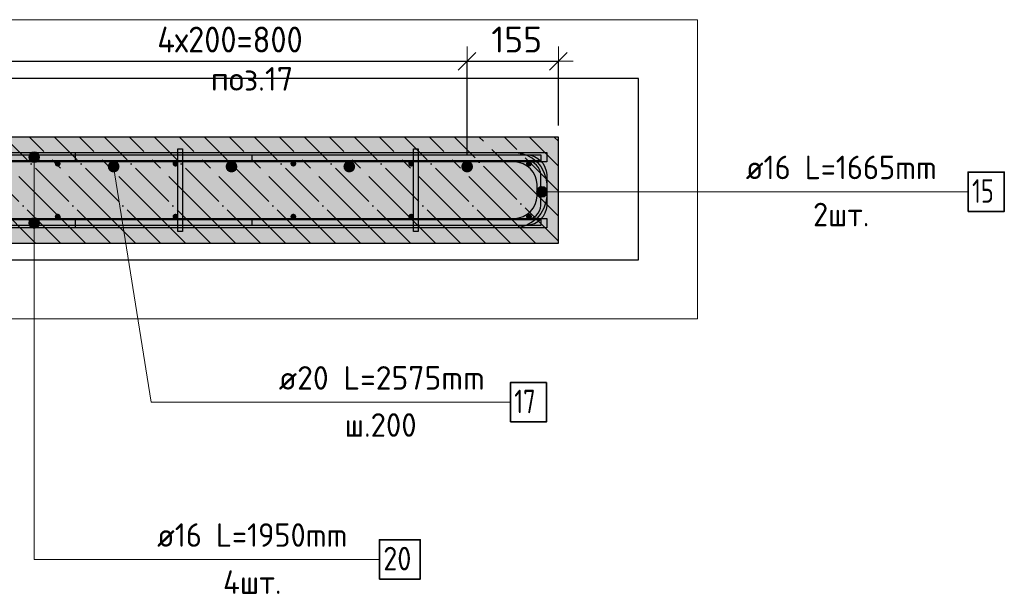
# Model space of a CAD drawing. Header units: millimetres. Extents: x -2258 to 68686, y -2266 to 30725.
# Tile 55 of 83: x 26338 to 28010, y 24871 to 25847. Entities that reach past the tile are written whole.
import ezdxf

# ---------------------------------------------------------------- set-up
doc = ezdxf.new("R2010")
doc.units = ezdxf.units.MM
doc.header["$PDMODE"] = 65
doc.linetypes.add('______11', pattern=[100, 80, -10, 0, -10])
doc.linetypes.add('______5', pattern=[220, 160, -20, 20, -20])
for name, color, linetype, lineweight in [('Standard', 7, 'Continuous', 25), ('Арм.стержн. Арматура края', 96, 'Continuous', 35), ('Арм.стержн. вертикальными 1', 22, 'Continuous', 35), ('Арм.стержн.горизонт. 1', 180, 'Continuous', 35), ('Арм.стержн.горизонт. 2', 202, 'Continuous', 35), ('Размерная линия_ общее', 7, 'Continuous', 13)]:
    doc.layers.add(name, color=color, linetype=linetype, lineweight=lineweight)
doc.layers.add('Арм.стержн. вертикальными 2', color=7, linetype='Continuous', lineweight=35, true_color=0x006e00)
doc.layers.add('Арм.стержн.Стяжки', color=7, linetype='Continuous', lineweight=35, true_color=0x501e0f)
doc.styles.add('ISOCPEUR', font='ISOCPEUR')
doc.dimstyles.new('DIMSTYLE_3', dxfattribs={"dimtxt": 44, "dimasz": 50, "dimexe": 0, "dimexo": 0, "dimgap": 22, "dimtad": 2, "dimdec": 0, "dimrnd": 5, "dimzin": 12, "dimdsep": 46, "dimtxsty": 'ISOCPEUR', "dimblk1": 'ALL_ML_STRICH', "dimblk2": 'ALL_ML_STRICH', "dimsah": 1, "dimcen": 0, "dimclrd": 7, "dimclre": 256, "dimclrt": 7, "dimadec": 0, "dimazin": 0, "dimtfac": 1, "dimtdec": 0, "dimtix": 1, "dimtmove": 2, "dimatfit": 3, "dimfxl": 0, "dimtzin": 0, "dimlwd": 0, "dimlwe": -3, "dimarcsym": 0})

# ---------------------------------------------------------------- blocks, each defined once
blk = doc.blocks.new('ALL_ML_STRICH')
at = {"color": 0, "linetype": 'ByBlock', "lineweight": -2}
for p, q in [((0, -0.5), (0, 0.5)), ((-1, 0), (0.5, 0)), ((-0.3, -0.3), (0.3, 0.3))]:
    blk.add_line(p, q, dxfattribs=at)
blk = doc.blocks.new('*D387')
at = {"layer": 'DEFPOINTS', "color": 7, "linetype": 'Continuous', "lineweight": 13, "transparency": 33554687}
for p in [(26297.8, 25776.2), (26297.8, 25597.4), (27097.8, 25597.4)]:
    blk.add_point(p, dxfattribs=at)
at = {"layer": 'Размерная линия_ общее', "color": 253, "linetype": 'Continuous', "lineweight": -2, "true_color": 0xa0a0a0, "transparency": 33554687}
for p, q in [((26297.8, 25617.4), (26297.8, 25776.2)), ((27097.8, 25617.4), (27097.8, 25776.2))]:
    blk.add_line(p, q, dxfattribs=at)
at = {"layer": 'Размерная линия_ общее', "color": 7, "linetype": 'Continuous', "lineweight": -2, "transparency": 33554687}
blk.add_line((26297.8, 25776.2), (27097.8, 25776.2), dxfattribs=at)
at = {"layer": 'Размерная линия_ общее', "color": 7, "linetype": 'Continuous', "lineweight": 13, "transparency": 33554687, "xscale": 50, "yscale": 50, "zscale": 50, "rotation": 180}
blk.add_blockref('ALL_ML_STRICH', (26297.8, 25776.2), dxfattribs=at)
at = {"layer": 'Размерная линия_ общее', "color": 7, "linetype": 'Continuous', "lineweight": 13, "transparency": 33554687, "xscale": 50, "yscale": 50, "zscale": 50}
blk.add_blockref('ALL_ML_STRICH', (27097.8, 25776.2), dxfattribs=at)
at = {"layer": 'Размерная линия_ общее', "color": 7, "linetype": 'Continuous', "lineweight": 13, "transparency": 33554687, "insert": (26571.8, 25835.2), "char_height": 44, "width": 2.2, "attachment_point": 1, "line_spacing_factor": 0.60241, "style": 'ISOCPEUR'}
blk.add_mtext('\\W0.91;4х200=800', dxfattribs=at)
blk = doc.blocks.new('*D388')
at = {"layer": 'DEFPOINTS', "color": 7, "linetype": 'Continuous', "lineweight": 13, "transparency": 33554687}
for p in [(27097.8, 25776.2), (27252.8, 25647.4), (27097.8, 25597.4)]:
    blk.add_point(p, dxfattribs=at)
at = {"layer": 'Размерная линия_ общее', "color": 253, "linetype": 'Continuous', "lineweight": -2, "true_color": 0xa0a0a0, "transparency": 33554687}
for p, q in [((27097.8, 25617.4), (27097.8, 25776.2)), ((27252.8, 25667.4), (27252.8, 25776.2))]:
    blk.add_line(p, q, dxfattribs=at)
at = {"layer": 'Размерная линия_ общее', "color": 7, "linetype": 'Continuous', "lineweight": -2, "transparency": 33554687}
blk.add_line((27097.8, 25776.2), (27252.8, 25776.2), dxfattribs=at)
at = {"layer": 'Размерная линия_ общее', "color": 7, "linetype": 'Continuous', "lineweight": 13, "transparency": 33554687, "xscale": 50, "yscale": 50, "zscale": 50, "rotation": 180}
blk.add_blockref('ALL_ML_STRICH', (27097.8, 25776.2), dxfattribs=at)
at = {"layer": 'Размерная линия_ общее', "color": 7, "linetype": 'Continuous', "lineweight": 13, "transparency": 33554687, "xscale": 50, "yscale": 50, "zscale": 50}
blk.add_blockref('ALL_ML_STRICH', (27252.8, 25776.2), dxfattribs=at)
at = {"layer": 'Размерная линия_ общее', "color": 7, "linetype": 'Continuous', "lineweight": 13, "transparency": 33554687, "insert": (27181.9, 25813.2), "char_height": 44, "width": 132, "attachment_point": 5, "style": 'ISOCPEUR'}
blk.add_mtext('\\A1;{155}', dxfattribs=at)

msp = doc.modelspace()

# ---------------------------------------------------------------- hatches: boundary and pattern name
at = {"layer": 'Standard', "linetype": 'Continuous', "lineweight": -3, "transparency": 33554687}
msp.add_hatch(color=7, dxfattribs=at).paths.add_polyline_path([(27252.8, 25467.4), (27252.8, 25647.4), (25352.8, 25647.4), (25352.8, 25597.4), (25312.8, 25597.4), (25312.8, 25647.4), (25188.7, 25647.4), (25188.7, 25467.4)])
at = {"layer": 'Арм.стержн. вертикальными 1', "linetype": 'Continuous', "lineweight": 50, "transparency": 33554687}
for points in [[(26402.8, 25597.4), (26404.7, 25597.8), (26406.3, 25598.9), (26407.4, 25600.5), (26407.8, 25602.4), (26407.4, 25604.3), (26406.3, 25605.9), (26404.7, 25607), (26402.8, 25607.4), (26400.9, 25607), (26399.3, 25605.9), (26398.2, 25604.3), (26397.8, 25602.4), (26398.2, 25600.5), (26399.3, 25598.9), (26400.9, 25597.8)], [(26602.8, 25597.4), (26604.7, 25597.8), (26606.3, 25598.9), (26607.4, 25600.5), (26607.8, 25602.4), (26607.4, 25604.3), (26606.3, 25605.9), (26604.7, 25607), (26602.8, 25607.4), (26600.9, 25607), (26599.3, 25605.9), (26598.2, 25604.3), (26597.8, 25602.4), (26598.2, 25600.5), (26599.3, 25598.9), (26600.9, 25597.8)], [(26802.8, 25597.4), (26804.7, 25597.8), (26806.3, 25598.9), (26807.4, 25600.5), (26807.8, 25602.4), (26807.4, 25604.3), (26806.3, 25605.9), (26804.7, 25607), (26802.8, 25607.4), (26800.9, 25607), (26799.3, 25605.9), (26798.2, 25604.3), (26797.8, 25602.4), (26798.2, 25600.5), (26799.3, 25598.9), (26800.9, 25597.8)], [(27002.8, 25597.4), (27004.7, 25597.8), (27006.3, 25598.9), (27007.4, 25600.5), (27007.8, 25602.4), (27007.4, 25604.3), (27006.3, 25605.9), (27004.7, 25607), (27002.8, 25607.4), (27000.9, 25607), (26999.3, 25605.9), (26998.2, 25604.3), (26997.8, 25602.4), (26998.2, 25600.5), (26999.3, 25598.9), (27000.9, 25597.8)], [(27202.8, 25597.4), (27204.7, 25597.8), (27206.3, 25598.9), (27207.4, 25600.5), (27207.8, 25602.4), (27207.4, 25604.3), (27206.3, 25605.9), (27204.7, 25607), (27202.8, 25607.4), (27200.9, 25607), (27199.3, 25605.9), (27198.2, 25604.3), (27197.8, 25602.4), (27198.2, 25600.5), (27199.3, 25598.9), (27200.9, 25597.8)], [(26402.8, 25507.4), (26404.7, 25507.8), (26406.3, 25508.9), (26407.4, 25510.5), (26407.8, 25512.4), (26407.4, 25514.3), (26406.3, 25515.9), (26404.7, 25517), (26402.8, 25517.4), (26400.9, 25517), (26399.3, 25515.9), (26398.2, 25514.3), (26397.8, 25512.4), (26398.2, 25510.5), (26399.3, 25508.9), (26400.9, 25507.8)], [(26602.8, 25507.4), (26604.7, 25507.8), (26606.3, 25508.9), (26607.4, 25510.5), (26607.8, 25512.4), (26607.4, 25514.3), (26606.3, 25515.9), (26604.7, 25517), (26602.8, 25517.4), (26600.9, 25517), (26599.3, 25515.9), (26598.2, 25514.3), (26597.8, 25512.4), (26598.2, 25510.5), (26599.3, 25508.9), (26600.9, 25507.8)], [(26802.8, 25507.4), (26804.7, 25507.8), (26806.3, 25508.9), (26807.4, 25510.5), (26807.8, 25512.4), (26807.4, 25514.3), (26806.3, 25515.9), (26804.7, 25517), (26802.8, 25517.4), (26800.9, 25517), (26799.3, 25515.9), (26798.2, 25514.3), (26797.8, 25512.4), (26798.2, 25510.5), (26799.3, 25508.9), (26800.9, 25507.8)], [(27002.8, 25507.4), (27004.7, 25507.8), (27006.3, 25508.9), (27007.4, 25510.5), (27007.8, 25512.4), (27007.4, 25514.3), (27006.3, 25515.9), (27004.7, 25517), (27002.8, 25517.4), (27000.9, 25517), (26999.3, 25515.9), (26998.2, 25514.3), (26997.8, 25512.4), (26998.2, 25510.5), (26999.3, 25508.9), (27000.9, 25507.8)], [(27202.8, 25507.4), (27204.7, 25507.8), (27206.3, 25508.9), (27207.4, 25510.5), (27207.8, 25512.4), (27207.4, 25514.3), (27206.3, 25515.9), (27204.7, 25517), (27202.8, 25517.4), (27200.9, 25517), (27199.3, 25515.9), (27198.2, 25514.3), (27197.8, 25512.4), (27198.2, 25510.5), (27199.3, 25508.9), (27200.9, 25507.8)]]:
    msp.add_hatch(color=4, dxfattribs=at).paths.add_polyline_path(points)
at = {"layer": 'Арм.стержн. вертикальными 2', "linetype": 'Continuous', "lineweight": 50, "transparency": 33554687}
for points in [[(26497.8, 25587.4), (26501.6, 25588.2), (26504.9, 25590.3), (26507, 25593.6), (26507.8, 25597.4), (26507, 25601.2), (26504.9, 25604.5), (26501.6, 25606.7), (26497.8, 25607.4), (26494, 25606.7), (26490.7, 25604.5), (26488.6, 25601.2), (26487.8, 25597.4), (26488.6, 25593.6), (26490.7, 25590.3), (26494, 25588.2)], [(26697.8, 25587.4), (26701.6, 25588.2), (26704.9, 25590.3), (26707, 25593.6), (26707.8, 25597.4), (26707, 25601.2), (26704.9, 25604.5), (26701.6, 25606.7), (26697.8, 25607.4), (26694, 25606.7), (26690.7, 25604.5), (26688.6, 25601.2), (26687.8, 25597.4), (26688.6, 25593.6), (26690.7, 25590.3), (26694, 25588.2)], [(26897.8, 25587.4), (26901.6, 25588.2), (26904.9, 25590.3), (26907, 25593.6), (26907.8, 25597.4), (26907, 25601.2), (26904.9, 25604.5), (26901.6, 25606.7), (26897.8, 25607.4), (26894, 25606.7), (26890.7, 25604.5), (26888.6, 25601.2), (26887.8, 25597.4), (26888.6, 25593.6), (26890.7, 25590.3), (26894, 25588.2)], [(27097.8, 25587.4), (27101.6, 25588.2), (27104.9, 25590.3), (27107, 25593.6), (27107.8, 25597.4), (27107, 25601.2), (27104.9, 25604.5), (27101.6, 25606.7), (27097.8, 25607.4), (27094, 25606.7), (27090.7, 25604.5), (27088.6, 25601.2), (27087.8, 25597.4), (27088.6, 25593.6), (27090.7, 25590.3), (27094, 25588.2)]]:
    msp.add_hatch(color=7, dxfattribs=at).paths.add_polyline_path(points)
at = {"layer": 'Арм.стержн.горизонт. 2', "linetype": 'Continuous', "lineweight": 13, "transparency": 33554687}
for points in [[(26355.1, 25617.9), (26370.6, 25617.9), (26367.3, 25621.2)], [(26355.1, 25617.9), (26367.3, 25621.2), (26358.3, 25621.2)], [(26355.1, 25617.9), (26370.6, 25617.9), (26367.3, 25621.2)], [(26355.1, 25617.9), (26367.3, 25621.2), (26358.3, 25621.2)], [(26358.3, 25621.2), (26367.3, 25621.2), (26362.8, 25622.4)], [(26358.3, 25621.2), (26367.3, 25621.2), (26362.8, 25622.4)], [(26353.8, 25613.4), (26371.8, 25613.4), (26370.6, 25617.9)], [(26353.8, 25613.4), (26370.6, 25617.9), (26355.1, 25617.9)], [(26353.8, 25613.4), (26371.8, 25613.4), (26370.6, 25617.9)], [(26353.8, 25613.4), (26370.6, 25617.9), (26355.1, 25617.9)], [(26355.1, 25608.9), (26371.8, 25613.4), (26353.8, 25613.4)], [(26355.1, 25608.9), (26371.8, 25613.4), (26353.8, 25613.4)], [(26355.1, 25608.9), (26370.6, 25608.9), (26371.8, 25613.4)], [(26355.1, 25608.9), (26370.6, 25608.9), (26371.8, 25613.4)], [(26358.3, 25605.7), (26370.6, 25608.9), (26355.1, 25608.9)], [(26358.3, 25605.7), (26370.6, 25608.9), (26355.1, 25608.9)], [(26358.3, 25605.7), (26367.3, 25605.7), (26370.6, 25608.9)], [(26358.3, 25605.7), (26367.3, 25605.7), (26370.6, 25608.9)], [(26367.3, 25605.7), (26358.3, 25605.7), (26362.8, 25604.4)], [(26367.3, 25605.7), (26358.3, 25605.7), (26362.8, 25604.4)], [(27217.1, 25550.1), (27217.1, 25559.1), (27215.8, 25554.6)], [(27217.1, 25550.1), (27217.1, 25559.1), (27215.8, 25554.6)], [(27220.3, 25546.9), (27220.3, 25562.4), (27217.1, 25559.1)], [(27220.3, 25546.9), (27220.3, 25562.4), (27217.1, 25559.1)], [(27220.3, 25546.9), (27217.1, 25559.1), (27217.1, 25550.1)], [(27220.3, 25546.9), (27217.1, 25559.1), (27217.1, 25550.1)], [(27224.8, 25545.6), (27224.8, 25563.6), (27220.3, 25562.4)], [(27224.8, 25545.6), (27224.8, 25563.6), (27220.3, 25562.4)], [(27224.8, 25545.6), (27220.3, 25562.4), (27220.3, 25546.9)], [(27224.8, 25545.6), (27220.3, 25562.4), (27220.3, 25546.9)], [(27229.3, 25546.9), (27229.3, 25562.4), (27224.8, 25563.6)], [(27229.3, 25546.9), (27224.8, 25563.6), (27224.8, 25545.6)], [(27229.3, 25546.9), (27229.3, 25562.4), (27224.8, 25563.6)], [(27229.3, 25546.9), (27224.8, 25563.6), (27224.8, 25545.6)], [(27232.5, 25550.1), (27232.5, 25559.1), (27229.3, 25562.4)], [(27232.5, 25550.1), (27229.3, 25562.4), (27229.3, 25546.9)], [(27232.5, 25550.1), (27232.5, 25559.1), (27229.3, 25562.4)], [(27232.5, 25550.1), (27229.3, 25562.4), (27229.3, 25546.9)], [(27232.5, 25559.1), (27232.5, 25550.1), (27233.8, 25554.6)], [(27232.5, 25559.1), (27232.5, 25550.1), (27233.8, 25554.6)], [(26353.8, 25501.5), (26371.8, 25501.5), (26370.6, 25506)], [(26353.8, 25501.5), (26370.6, 25506), (26355.1, 25506)], [(26353.8, 25501.4), (26371.8, 25501.4), (26370.6, 25505.9)], [(26353.8, 25501.4), (26370.6, 25505.9), (26355.1, 25505.9)], [(26355.1, 25505.9), (26370.6, 25505.9), (26367.3, 25509.2)], [(26355.1, 25505.9), (26367.3, 25509.2), (26358.3, 25509.2)], [(26355.1, 25506), (26370.6, 25506), (26367.3, 25509.2)], [(26355.1, 25506), (26367.3, 25509.2), (26358.3, 25509.2)], [(26358.3, 25509.2), (26367.3, 25509.2), (26362.8, 25510.5)], [(26358.3, 25509.2), (26367.3, 25509.2), (26362.8, 25510.4)], [(26355.1, 25497), (26371.8, 25501.5), (26353.8, 25501.5)], [(26355.1, 25496.9), (26371.8, 25501.4), (26353.8, 25501.4)], [(26355.1, 25497), (26370.6, 25497), (26371.8, 25501.5)], [(26355.1, 25496.9), (26370.6, 25496.9), (26371.8, 25501.4)], [(26358.3, 25493.7), (26370.6, 25497), (26355.1, 25497)], [(26358.3, 25493.7), (26370.6, 25496.9), (26355.1, 25496.9)], [(26358.3, 25493.7), (26367.3, 25493.7), (26370.6, 25497)], [(26358.3, 25493.7), (26367.3, 25493.7), (26370.6, 25496.9)], [(26367.3, 25493.7), (26358.3, 25493.7), (26362.8, 25492.4)], [(26367.3, 25493.7), (26358.3, 25493.7), (26362.8, 25492.5)]]:
    msp.add_hatch(color=7, dxfattribs=at).paths.add_polyline_path(points)

# ---------------------------------------------------------------- linework, layer by layer
at = {"color": 52, "linetype": 'Continuous', "lineweight": -3, "transparency": 33554687}
for p, q in [((27388.7, 25746.9), (25188.7, 25746.9)), ((27388.7, 25746.9), (25188.7, 25746.9)), ((27388.7, 25438.8), (27388.7, 25746.9)), ((27388.7, 25438.8), (27388.7, 25746.9)), ((25188.7, 25438.8), (27388.7, 25438.8)), ((25188.7, 25438.8), (27388.7, 25438.8))]:
    msp.add_line(p, q, dxfattribs=at)
at = {"layer": 'Standard', "color": 7, "linetype": 'Continuous', "lineweight": 25, "transparency": 33554687}
for p, q in [((27252.8, 25647.4), (25352.8, 25647.4)), ((27252.8, 25467.4), (27252.8, 25647.4)), ((25188.7, 25467.4), (27252.8, 25467.4))]:
    msp.add_line(p, q, dxfattribs=at)
at = {"layer": 'Standard', "color": 7, "linetype": '______5', "lineweight": -3, "transparency": 33554687}
for p, q in [((26365.2, 25467.4), (26185.2, 25647.4)), ((26450, 25467.4), (26270, 25647.4)), ((26534.9, 25467.4), (26354.9, 25647.4)), ((26619.7, 25467.4), (26439.7, 25647.4)), ((26704.6, 25467.4), (26524.6, 25647.4)), ((26789.4, 25467.4), (26609.4, 25647.4)), ((26874.3, 25467.4), (26694.3, 25647.4)), ((26959.1, 25467.4), (26779.1, 25647.4)), ((27044, 25467.4), (26864, 25647.4)), ((27128.8, 25467.4), (26948.8, 25647.4)), ((27213.7, 25467.4), (27033.7, 25647.4)), ((27252.8, 25513.1), (27118.5, 25647.4)), ((27252.8, 25598), (27203.4, 25647.4))]:
    msp.add_line(p, q, dxfattribs=at)
at = {"layer": 'Standard', "color": 7, "linetype": '______11', "lineweight": -3, "transparency": 33554687}
for p, q in [((26407.6, 25467.4), (26227.6, 25647.4)), ((26492.4, 25467.4), (26312.4, 25647.4)), ((26577.3, 25467.4), (26397.3, 25647.4)), ((26662.1, 25467.4), (26482.1, 25647.4)), ((26747, 25467.4), (26567, 25647.4)), ((26831.8, 25467.4), (26651.8, 25647.4)), ((26916.7, 25467.4), (26736.7, 25647.4)), ((27001.6, 25467.4), (26821.6, 25647.4)), ((27086.4, 25467.4), (26906.4, 25647.4)), ((27171.3, 25467.4), (26991.3, 25647.4)), ((27252.8, 25470.7), (27076.1, 25647.4)), ((27252.8, 25555.6), (27161, 25647.4)), ((27252.8, 25640.4), (27245.8, 25647.4))]:
    msp.add_line(p, q, dxfattribs=at)
at = {"layer": 'Standard', "color": 7, "linetype": 'Continuous', "lineweight": 13, "transparency": 33554687}
msp.add_lwpolyline([(25088.7, 25846.9), (25088.7, 25338.8), (27488.7, 25338.8), (27488.7, 25846.9), (25088.7, 25846.9)], dxfattribs=at)
at = {"layer": 'Арм.стержн. Арматура края', "color": 4, "linetype": 'Continuous', "lineweight": 25, "transparency": 33554687}
msp.add_lwpolyline([(26732.8, 25617.4), (27199.5, 25617.4), (27205.6, 25616.6), (27211.9, 25614.5), (27217.8, 25611.2), (27222.6, 25607.2), (27226.6, 25602.4), (27229.9, 25596.5), (27232, 25590.2), (27232.8, 25584.1), (27232.8, 25530.8), (27232, 25524.7), (27229.9, 25518.3), (27226.6, 25512.5), (27222.6, 25507.6), (27217.8, 25503.6), (27211.9, 25500.4), (27205.6, 25498.3), (27199.5, 25497.4), (26732.8, 25497.4), (26732.8, 25507.4), (27198.8, 25507.4), (27203.3, 25508), (27207.9, 25509.6), (27212.1, 25511.9), (27215.5, 25514.7), (27218.3, 25518.2), (27220.7, 25522.4), (27222.2, 25526.9), (27222.8, 25531.5), (27222.8, 25583.4), (27222.2, 25587.9), (27220.7, 25592.5), (27218.3, 25596.7), (27215.5, 25600.1), (27212.1, 25602.9), (27207.9, 25605.3), (27203.3, 25606.8), (27198.8, 25607.4), (26732.8, 25607.4), (26732.8, 25617.4)], dxfattribs=at)
msp.add_lwpolyline([(26732.8, 25617.4), (27199.5, 25617.4), (27205.6, 25616.6), (27211.9, 25614.5), (27217.8, 25611.2), (27222.6, 25607.2), (27226.6, 25602.4), (27229.9, 25596.5), (27232, 25590.2), (27232.8, 25584.1), (27232.8, 25530.8), (27232, 25524.7), (27229.9, 25518.3), (27226.6, 25512.5), (27222.6, 25507.6), (27217.8, 25503.6), (27211.9, 25500.4), (27205.6, 25498.3), (27199.5, 25497.4), (26732.8, 25497.4), (26732.8, 25507.4), (27198.8, 25507.4), (27203.3, 25508), (27207.9, 25509.6), (27212.1, 25511.9), (27215.5, 25514.7), (27218.3, 25518.2), (27220.7, 25522.4), (27222.2, 25526.9), (27222.8, 25531.5), (27222.8, 25583.4), (27222.2, 25587.9), (27220.7, 25592.5), (27218.3, 25596.7), (27215.5, 25600.1), (27212.1, 25602.9), (27207.9, 25605.3), (27203.3, 25606.8), (27198.8, 25607.4), (26732.8, 25607.4), (26732.8, 25617.4)], dxfattribs=at)
at = {"layer": 'Арм.стержн. вертикальными 2', "color": 7, "linetype": 'Continuous', "lineweight": 13, "transparency": 33554687}
for q in [(26497.8, 25597.4), (27171.2, 25197.1)]:
    msp.add_line((26561.2, 25197.1), q, dxfattribs=at)
at = {"layer": 'Арм.стержн. вертикальными 2', "color": 7, "linetype": 'Continuous', "lineweight": 35, "transparency": 33554687}
msp.add_lwpolyline([(27171.2, 25163.8), (27232.5, 25163.8), (27232.5, 25230.5), (27171.2, 25230.5), (27171.2, 25163.8)], dxfattribs=at)
at = {"layer": 'Арм.стержн.горизонт. 1', "color": 52, "linetype": 'Continuous', "lineweight": 25, "transparency": 33554687}
for p, q in [((27252.8, 25647.4), (27252.8, 25647.4)), ((27252.8, 25467.4), (27252.8, 25467.4))]:
    msp.add_line(p, q, dxfattribs=at)
at = {"layer": 'Арм.стержн.горизонт. 1', "color": 4, "linetype": 'Continuous', "lineweight": 25, "transparency": 33554687}
for points in [[(25183.7, 25617.4), (27222.8, 25617.4), (27222.8, 25607.4), (25183.7, 25607.4), (25183.7, 25617.4)], [(25183.7, 25617.4), (27222.8, 25617.4), (27222.8, 25607.4), (25183.7, 25607.4), (25183.7, 25617.4)], [(25183.7, 25507.4), (27222.8, 25507.4), (27222.8, 25497.4), (25183.7, 25497.4), (25183.7, 25507.4)], [(25183.7, 25507.4), (27222.8, 25507.4), (27222.8, 25497.4), (25183.7, 25497.4), (25183.7, 25507.4)]]:
    msp.add_lwpolyline(points, dxfattribs=at)
at = {"layer": 'Арм.стержн.горизонт. 2', "color": 7, "linetype": 'Continuous', "lineweight": 13, "transparency": 33554687}
for p, q in [((26362.8, 25622.4), (26362.8, 25622.4)), ((26362.8, 25622.4), (26362.8, 25622.4)), ((26353.8, 25613.4), (26353.8, 25613.4)), ((26353.8, 25613.4), (26353.8, 25613.4)), ((26362.8, 24930.3), (26362.8, 25613.4)), ((26362.8, 24930.3), (26362.8, 25613.4)), ((26362.8, 25604.4), (26362.8, 25604.4)), ((26362.8, 25604.4), (26362.8, 25604.4)), ((26371.8, 25613.4), (26371.8, 25613.4)), ((26371.8, 25613.4), (26371.8, 25613.4)), ((27215.8, 25554.6), (27215.8, 25554.6)), ((27215.8, 25554.6), (27215.8, 25554.6)), ((27224.8, 25563.6), (27224.8, 25563.6)), ((27224.8, 25563.6), (27224.8, 25563.6)), ((27362.2, 25554.6), (27224.8, 25554.6)), ((27362.2, 25554.6), (27224.8, 25554.6)), ((27233.8, 25554.6), (27233.8, 25554.6)), ((27233.8, 25554.6), (27233.8, 25554.6)), ((27362.2, 25554.6), (27948.2, 25554.6)), ((27224.8, 25545.6), (27224.8, 25545.6)), ((27224.8, 25545.6), (27224.8, 25545.6)), ((26362.8, 25510.5), (26362.8, 25510.5)), ((26362.8, 25510.4), (26362.8, 25510.4)), ((26353.8, 25501.5), (26353.8, 25501.5)), ((26353.8, 25501.4), (26353.8, 25501.4)), ((26362.8, 24930.3), (26362.8, 25501.5)), ((26362.8, 24930.3), (26362.8, 25501.4)), ((26362.8, 25492.5), (26362.8, 25492.5)), ((26362.8, 25492.4), (26362.8, 25492.4)), ((26371.8, 25501.5), (26371.8, 25501.5)), ((26371.8, 25501.4), (26371.8, 25501.4)), ((26362.8, 24930.3), (26948.8, 24930.3))]:
    msp.add_line(p, q, dxfattribs=at)
at = {"layer": 'Арм.стержн.горизонт. 2', "color": 7, "linetype": 'Continuous', "lineweight": 25, "transparency": 33554687}
for points in [[(27232.8, 25605.4), (25282.8, 25605.4), (25282.8, 25621.4), (27232.8, 25621.4), (27232.8, 25605.4)], [(27232.8, 25605.4), (25282.8, 25605.4), (25282.8, 25621.4), (27232.8, 25621.4), (27232.8, 25605.4)], [(26432.8, 25621.4), (27179.5, 25621.4), (27189.2, 25620.1), (27199.4, 25616.7), (27208.7, 25611.5), (27216.4, 25605), (27222.9, 25597.3), (27228.1, 25588), (27231.4, 25577.8), (27232.8, 25568.1), (27232.8, 25546.8), (27231.4, 25537), (27228.1, 25526.8), (27222.9, 25517.5), (27216.4, 25509.8), (27208.7, 25503.4), (27199.4, 25498.1), (27189.2, 25494.8), (27179.5, 25493.4), (26432.8, 25493.4), (26432.8, 25509.4), (27178.3, 25509.4), (27185.6, 25510.4), (27192.9, 25512.8), (27199.6, 25516.6), (27205.1, 25521.2), (27209.6, 25526.6), (27213.4, 25533.3), (27215.8, 25540.6), (27216.8, 25547.9), (27216.8, 25567), (27215.8, 25574.2), (27213.4, 25581.5), (27209.6, 25588.2), (27205.1, 25593.7), (27199.6, 25598.2), (27192.9, 25602), (27185.6, 25604.4), (27178.3, 25605.4), (26432.8, 25605.4), (26432.8, 25621.4)], [(26432.8, 25621.4), (27179.5, 25621.4), (27189.2, 25620.1), (27199.4, 25616.7), (27208.7, 25611.5), (27216.4, 25605), (27222.9, 25597.3), (27228.1, 25588), (27231.4, 25577.8), (27232.8, 25568.1), (27232.8, 25546.8), (27231.4, 25537), (27228.1, 25526.8), (27222.9, 25517.5), (27216.4, 25509.8), (27208.7, 25503.4), (27199.4, 25498.1), (27189.2, 25494.8), (27179.5, 25493.4), (26432.8, 25493.4), (26432.8, 25509.4), (27178.3, 25509.4), (27185.6, 25510.4), (27192.9, 25512.8), (27199.6, 25516.6), (27205.1, 25521.2), (27209.6, 25526.6), (27213.4, 25533.3), (27215.8, 25540.6), (27216.8, 25547.9), (27216.8, 25567), (27215.8, 25574.2), (27213.4, 25581.5), (27209.6, 25588.2), (27205.1, 25593.7), (27199.6, 25598.2), (27192.9, 25602), (27185.6, 25604.4), (27178.3, 25605.4), (26432.8, 25605.4), (26432.8, 25621.4)], [(27232.8, 25493.5), (25282.8, 25493.5), (25282.8, 25509.5), (27232.8, 25509.5), (27232.8, 25493.5)], [(27232.8, 25493.4), (25282.8, 25493.4), (25282.8, 25509.4), (27232.8, 25509.4), (27232.8, 25493.4)]]:
    msp.add_lwpolyline(points, dxfattribs=at)
at = {"layer": 'Арм.стержн.горизонт. 2', "color": 7, "linetype": 'Continuous', "lineweight": 35, "transparency": 33554687}
for points in [[(27948.2, 25521.3), (28009.6, 25521.3), (28009.6, 25588), (27948.2, 25588), (27948.2, 25521.3)], [(26948.8, 24896.9), (27018.2, 24896.9), (27018.2, 24963.6), (26948.8, 24963.6), (26948.8, 24896.9)]]:
    msp.add_lwpolyline(points, dxfattribs=at)
at = {"layer": 'Арм.стержн.горизонт. 2', "color": 7, "linetype": 'Continuous', "lineweight": 13, "transparency": 33554687}
for centre in [(26362.8, 25613.4), (26362.8, 25613.4), (27224.8, 25554.6), (27224.8, 25554.6), (26362.8, 25501.5), (26362.8, 25501.4)]:
    msp.add_circle(centre, 9, dxfattribs=at)
at = {"layer": 'Арм.стержн.Стяжки', "color": 40, "linetype": 'Continuous', "lineweight": 25, "transparency": 33554687}
for points in [[(26614.8, 25627.4), (26614.8, 25487.4), (26606.8, 25487.4), (26606.8, 25627.4), (26614.8, 25627.4)], [(27014.8, 25627.4), (27014.8, 25487.4), (27006.8, 25487.4), (27006.8, 25627.4), (27014.8, 25627.4)]]:
    msp.add_lwpolyline(points, dxfattribs=at)

# ---------------------------------------------------------------- texts
at = {"layer": 'Standard', "color": 7, "linetype": 'Continuous', "lineweight": 13, "transparency": 33554687, "insert": (26732.6, 25746.4), "char_height": 40, "width": 159.975, "attachment_point": 5, "style": 'ISOCPEUR'}
msp.add_mtext('\\A1;{\\fISOCPEUR|i0|b0;\\H40.000000;\\W1.000000;\\C7;поз.17}\\P', dxfattribs=at)
at = {"layer": 'Арм.стержн. вертикальными 2', "color": 7, "linetype": 'Continuous', "lineweight": 25, "transparency": 33554687, "char_height": 40, "attachment_point": 7, "style": 'ISOCPEUR'}
for s, insert, width in [('\\W0.98;ø20 L=2575mm ', (26777.9, 25218.5), 399.393), ('\\W0.75;17', (27177.9, 25178.5), 62.971), ('\\W0.95;ш.200 ', (26889.9, 25138.5), 174.933)]:
    msp.add_mtext(s, dxfattribs=dict(at, insert=insert, width=width))
at = {"layer": 'Арм.стержн.горизонт. 2', "color": 7, "linetype": 'Continuous', "lineweight": 25, "transparency": 33554687, "char_height": 40, "attachment_point": 7, "style": 'ISOCPEUR'}
for s, insert, width in [('\\W0.94;ø16 L=1665mm ', (27570.9, 25576), 382.615), ('\\W0.75;15', (27954.9, 25536), 62.971), ('\\W0.94;2шт. ', (27684.9, 25496), 154.838), ('\\W0.94;ø16 L=1950mm ', (26571.5, 24951.6), 382.615), ('\\W0.87;20', (26955.5, 24911.6), 73.442), ('\\W0.95;4шт. ', (26683.5, 24871.6), 158.877)]:
    msp.add_mtext(s, dxfattribs=dict(at, insert=insert, width=width))

# ---------------------------------------------------------------- dimensions: what is measured, and where the dimension line sits
at = {"layer": 'Размерная линия_ общее', "color": 7, "linetype": 'Continuous', "lineweight": 13, "transparency": 33554687}
dim = msp.add_linear_dim(base=(27252.8, 25776.2), p1=(27097.8, 25617.4), p2=(27252.8, 25667.4), dimstyle='DIMSTYLE_3', override={"dimpost": '<>', "dimclrd": 7, "dimclre": 253, "dimclrt": 7, "dimlwd": 0, "dimlwe": 65533}, dxfattribs=at)
dim.commit()
dim.dimension.update_dxf_attribs({"geometry": '*D388', "text_midpoint": (27181.9, 25813.2), "dimtype": 160})
dim = msp.add_linear_dim(base=(27097.8, 25776.2), p1=(26297.8, 25617.4), p2=(27097.8, 25617.4), text='\\W0.91;4х200=800', dimstyle='DIMSTYLE_3', override={"dimpost": '<>', "dimclrd": 7, "dimclre": 253, "dimclrt": 7, "dimlwd": 0, "dimlwe": 65533}, dxfattribs=at)
dim.commit()
dim.dimension.update_dxf_attribs({"geometry": '*D387', "text_midpoint": (26697.8, 25798.2), "dimtype": 160})

doc.saveas('drawing.dxf')
